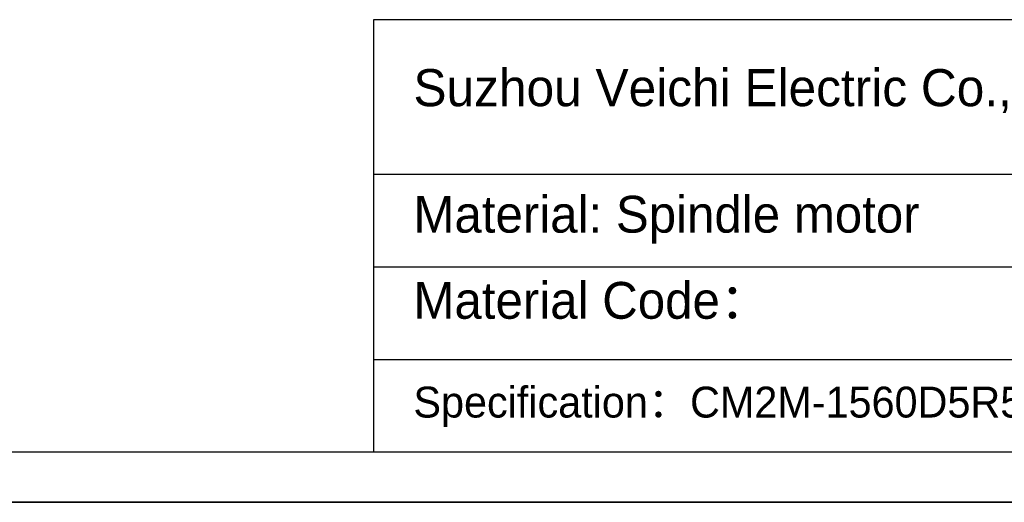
# Model space of a CAD drawing. Header units: inches. Extents: x 692 to 8431, y -6094 to -4411.
# Tile 4 of 17: x 2982 to 3301, y -6094 to -5938. Entities that reach past the tile are written whole.
import ezdxf

# ---------------------------------------------------------------- set-up
doc = ezdxf.new("R2010")
doc.units = ezdxf.units.IN
doc.header["$MEASUREMENT"] = 0
doc.layers.add('1', color=1, linetype='Continuous')
doc.layers.add('尺寸标注', color=7, linetype='Continuous')
doc.layers.add('图框', color=7, linetype='Continuous', lineweight=30)
doc.styles.add('SLDTEXTSTYLE0', font='txt')

msp = doc.modelspace()

# ---------------------------------------------------------------- linework, layer by layer
for p, q in [((3572.6978, -6094.3718), (2211.8978, -6094.3718)), ((2211.8978, -6094.3718), (3572.6978, -6094.3718)), ((2211.8978, -6094.3718), (3572.6978, -6094.3718))]:
    msp.add_line(p, q)
at = {"layer": '1'}
msp.add_line((3556.4978, -6078.1718), (2292.8978, -6078.1718), dxfattribs=at)
at = {"layer": '图框'}
for p, q in [((3556.4978, -5938.1718), (3096.4978, -5938.1718)), ((3096.4978, -5938.1718), (3096.4978, -6078.1718))]:
    msp.add_line(p, q, dxfattribs=at)
at = {"layer": '尺寸标注'}
for p, q in [((3096.4978, -5988.1718), (3556.4978, -5988.1718)), ((3096.4978, -6018.1718), (3556.4978, -6018.1718)), ((3096.4978, -6048.1718), (3556.4978, -6048.1718))]:
    msp.add_line(p, q, dxfattribs=at)

# ---------------------------------------------------------------- texts
at = {"layer": '尺寸标注', "attachment_point": 1, "style": 'SLDTEXTSTYLE0'}
for s, insert, char_height in [('Suzhou Veichi Electric Co.,Ltd', (3109.4637, -5954.1685), 12), ('Material: Spindle motor', (3109.4637, -5995.1853), 11.90625), ('Material Code：', (3109.4637, -6023.0589), 11.90625), ('Specification：CM2M-1560D5R5-U238K7Y', (3109.4637, -6056.936), 10)]:
    msp.add_mtext(s, dxfattribs=dict(at, insert=insert, char_height=char_height))

doc.saveas('drawing.dxf')
